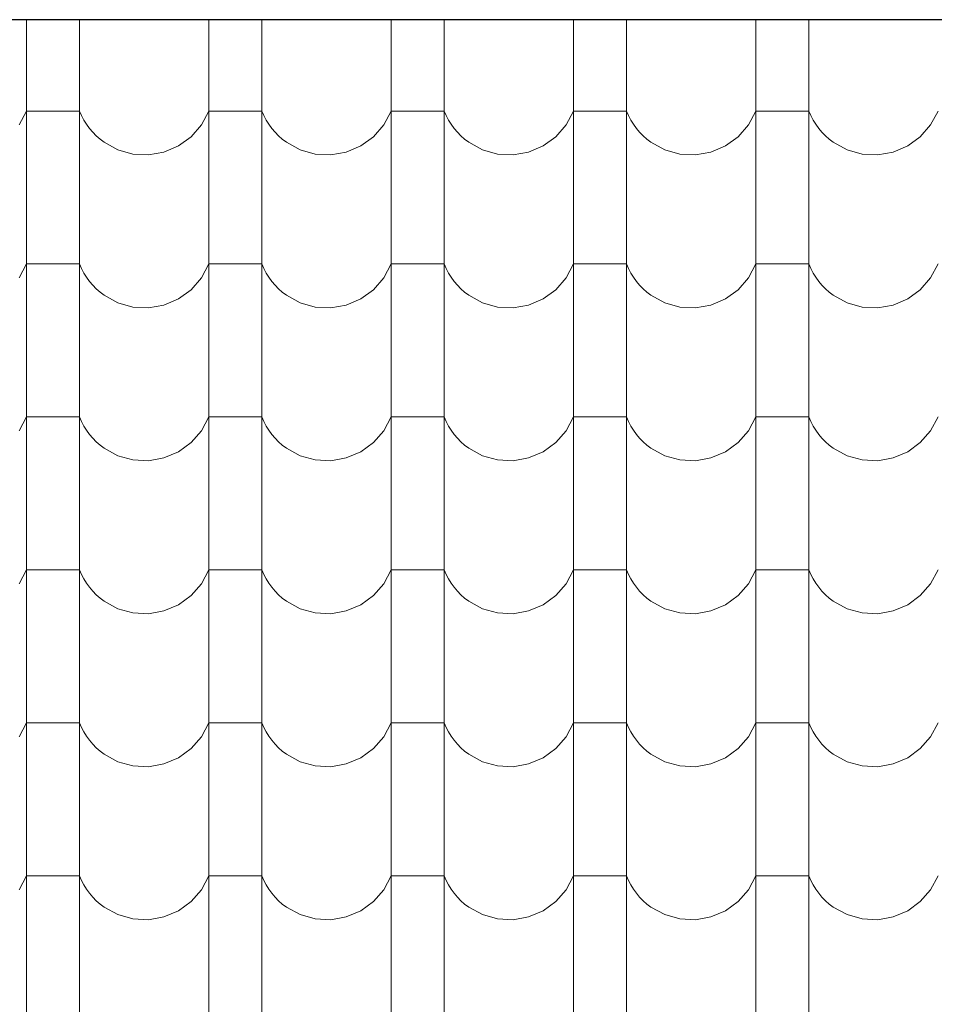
# Model space of a CAD drawing. Header units: millimetres. Extents: x -29624 to 9939, y -6894 to 6495.
# Tile 232 of 243: x 3737 to 3902, y -3360 to -3181. Entities that reach past the tile are written whole.
import ezdxf

# ---------------------------------------------------------------- set-up
doc = ezdxf.new("R2010")
doc.units = ezdxf.units.MM
doc.header["$MEASUREMENT"] = 0
doc.layers.add('810-G Ogólne', color=7, linetype='Continuous')
doc.layers.add('990-D Import IFC', color=7, linetype='Continuous')

# ---------------------------------------------------------------- blocks, each defined once
blk = doc.blocks.new('*X1822', base_point=(515069.4, 47309.9))
at = {"layer": '990-D Import IFC', "color": 251, "linetype": 'Continuous', "lineweight": 13, "true_color": 0x6a6a6a}
for p, q in [((547361.4, -15788.8), (547361.4, -15846.1)), ((547457.5, -15788.8), (547457.5, -15846.1)), ((547691.4, -15788.8), (547691.4, -15846.1)), ((547787.5, -15788.8), (547787.5, -15846.1)), ((548021.4, -15788.8), (548021.4, -15846.1)), ((548117.5, -15788.8), (548117.5, -15846.1)), ((548351.4, -15788.8), (548351.4, -15846.1)), ((548447.5, -15788.8), (548447.5, -15846.1)), ((548681.4, -15788.8), (548681.4, -15846.1)), ((548777.5, -15788.8), (548777.5, -15846.1)), ((547361.4, -15846.1), (547361.4, -16123.1)), ((547457.5, -15846.1), (547457.5, -16123.1)), ((547691.4, -15846.1), (547691.4, -16123.1)), ((547787.5, -15846.1), (547787.5, -16123.1)), ((548021.4, -15846.1), (548021.4, -16123.1)), ((548117.5, -15846.1), (548117.5, -16123.1)), ((548351.4, -15846.1), (548351.4, -16123.1)), ((548447.5, -15846.1), (548447.5, -16123.1)), ((548681.4, -15846.1), (548681.4, -16123.1)), ((548777.5, -15846.1), (548777.5, -16123.1)), ((547348.1, -15979.2), (547361.4, -15954.2)), ((547409.4, -15954.2), (547361.4, -15954.2)), ((547457.5, -15954.2), (547409.4, -15954.2)), ((547457.5, -15954.2), (547461.1, -15962.5)), ((547678.1, -15979.2), (547691.4, -15954.2)), ((547739.4, -15954.2), (547691.4, -15954.2)), ((547787.5, -15954.2), (547739.4, -15954.2)), ((547787.5, -15954.2), (547791.1, -15962.5)), ((548008.1, -15979.2), (548021.4, -15954.2)), ((548069.4, -15954.2), (548021.4, -15954.2)), ((548117.5, -15954.2), (548069.4, -15954.2)), ((548117.5, -15954.2), (548121.1, -15962.5)), ((548338.1, -15979.2), (548351.4, -15954.2)), ((548399.4, -15954.2), (548351.4, -15954.2)), ((548447.5, -15954.2), (548399.4, -15954.2)), ((548447.5, -15954.2), (548451.1, -15962.5)), ((548668.1, -15979.2), (548681.4, -15954.2)), ((548729.4, -15954.2), (548681.4, -15954.2)), ((548777.5, -15954.2), (548729.4, -15954.2)), ((548777.5, -15954.2), (548781.1, -15962.5)), ((548998.1, -15979.2), (549011.4, -15954.2)), ((547461.1, -15962.5), (547465.4, -15970.6)), ((547465.4, -15970.6), (547470.2, -15978.3)), ((547791.1, -15962.5), (547795.4, -15970.6)), ((547795.4, -15970.6), (547800.2, -15978.3)), ((548121.1, -15962.5), (548125.4, -15970.6)), ((548125.4, -15970.6), (548130.2, -15978.3)), ((548451.1, -15962.5), (548455.4, -15970.6)), ((548455.4, -15970.6), (548460.2, -15978.3)), ((548781.1, -15962.5), (548785.4, -15970.6)), ((548785.4, -15970.6), (548790.2, -15978.3)), ((547470.2, -15978.3), (547475.5, -15985.7)), ((547475.5, -15985.7), (547481.4, -15992.6)), ((547481.4, -15992.6), (547487.8, -15999.1)), ((547659.4, -16000.7), (547678.1, -15979.2)), ((547800.2, -15978.3), (547805.5, -15985.7)), ((547805.5, -15985.7), (547811.4, -15992.6)), ((547811.4, -15992.6), (547817.8, -15999.1)), ((547989.4, -16000.7), (548008.1, -15979.2)), ((548130.2, -15978.3), (548135.5, -15985.7)), ((548135.5, -15985.7), (548141.4, -15992.6)), ((548141.4, -15992.6), (548147.8, -15999.1)), ((548319.4, -16000.7), (548338.1, -15979.2)), ((548460.2, -15978.3), (548465.5, -15985.7)), ((548465.5, -15985.7), (548471.4, -15992.6)), ((548471.4, -15992.6), (548477.8, -15999.1)), ((548649.4, -16000.7), (548668.1, -15979.2)), ((548790.2, -15978.3), (548795.5, -15985.7)), ((548795.5, -15985.7), (548801.4, -15992.6)), ((548801.4, -15992.6), (548807.8, -15999.1)), ((548979.4, -16000.7), (548998.1, -15979.2)), ((547487.8, -15999.1), (547494.6, -16005.2)), ((547494.6, -16005.2), (547501.9, -16010.7)), ((547501.9, -16010.7), (547526.7, -16024.4)), ((547636.5, -16017.4), (547659.4, -16000.7)), ((547817.8, -15999.1), (547824.6, -16005.2)), ((547824.6, -16005.2), (547831.9, -16010.7)), ((547831.9, -16010.7), (547856.7, -16024.4)), ((547966.5, -16017.4), (547989.4, -16000.7)), ((548147.8, -15999.1), (548154.6, -16005.2)), ((548154.6, -16005.2), (548161.9, -16010.7)), ((548161.9, -16010.7), (548186.7, -16024.4)), ((548296.5, -16017.4), (548319.4, -16000.7)), ((548477.8, -15999.1), (548484.6, -16005.2)), ((548484.6, -16005.2), (548491.9, -16010.7)), ((548491.9, -16010.7), (548516.7, -16024.4)), ((548626.5, -16017.4), (548649.4, -16000.7)), ((548807.8, -15999.1), (548814.6, -16005.2)), ((548814.6, -16005.2), (548821.9, -16010.7)), ((548821.9, -16010.7), (548846.7, -16024.4)), ((548956.5, -16017.4), (548979.4, -16000.7)), ((547526.7, -16024.4), (547554.1, -16032.1)), ((547582.4, -16033.5), (547610.4, -16028.5)), ((547610.4, -16028.5), (547636.5, -16017.4)), ((547856.7, -16024.4), (547884.1, -16032.1)), ((547912.4, -16033.5), (547940.4, -16028.5)), ((547940.4, -16028.5), (547966.5, -16017.4)), ((548186.7, -16024.4), (548214.1, -16032.1)), ((548242.4, -16033.5), (548270.4, -16028.5)), ((548270.4, -16028.5), (548296.5, -16017.4)), ((548516.7, -16024.4), (548544.1, -16032.1)), ((548572.4, -16033.5), (548600.4, -16028.5)), ((548600.4, -16028.5), (548626.5, -16017.4)), ((548846.7, -16024.4), (548874.1, -16032.1)), ((548902.4, -16033.5), (548930.4, -16028.5)), ((548930.4, -16028.5), (548956.5, -16017.4)), ((547554.1, -16032.1), (547582.4, -16033.5)), ((547884.1, -16032.1), (547912.4, -16033.5)), ((548214.1, -16032.1), (548242.4, -16033.5)), ((548544.1, -16032.1), (548572.4, -16033.5)), ((548874.1, -16032.1), (548902.4, -16033.5)), ((547361.4, -16123.1), (547361.4, -16400.1)), ((547457.5, -16123.1), (547457.5, -16400.1)), ((547691.4, -16123.1), (547691.4, -16400.1)), ((547787.5, -16123.1), (547787.5, -16400.1)), ((548021.4, -16123.1), (548021.4, -16400.1)), ((548117.5, -16123.1), (548117.5, -16400.1)), ((548351.4, -16123.1), (548351.4, -16400.1)), ((548447.5, -16123.1), (548447.5, -16400.1)), ((548681.4, -16123.1), (548681.4, -16400.1)), ((548777.5, -16123.1), (548777.5, -16400.1)), ((547348.1, -16256.2), (547361.4, -16231.2)), ((547409.4, -16231.2), (547361.4, -16231.2)), ((547457.5, -16231.2), (547409.4, -16231.2)), ((547457.5, -16231.2), (547461.1, -16239.5)), ((547461.1, -16239.5), (547465.4, -16247.6)), ((547678.1, -16256.2), (547691.4, -16231.2)), ((547739.4, -16231.2), (547691.4, -16231.2)), ((547787.5, -16231.2), (547739.4, -16231.2)), ((547787.5, -16231.2), (547791.1, -16239.5)), ((547791.1, -16239.5), (547795.4, -16247.6)), ((548008.1, -16256.2), (548021.4, -16231.2)), ((548069.4, -16231.2), (548021.4, -16231.2)), ((548117.5, -16231.2), (548069.4, -16231.2)), ((548117.5, -16231.2), (548121.1, -16239.5)), ((548121.1, -16239.5), (548125.4, -16247.6)), ((548338.1, -16256.2), (548351.4, -16231.2)), ((548399.4, -16231.2), (548351.4, -16231.2)), ((548447.5, -16231.2), (548399.4, -16231.2)), ((548447.5, -16231.2), (548451.1, -16239.5)), ((548451.1, -16239.5), (548455.4, -16247.6)), ((548668.1, -16256.2), (548681.4, -16231.2)), ((548729.4, -16231.2), (548681.4, -16231.2)), ((548777.5, -16231.2), (548729.4, -16231.2)), ((548777.5, -16231.2), (548781.1, -16239.5)), ((548781.1, -16239.5), (548785.4, -16247.6)), ((548998.1, -16256.2), (549011.4, -16231.2)), ((547465.4, -16247.6), (547470.2, -16255.3)), ((547470.2, -16255.3), (547475.5, -16262.7)), ((547659.4, -16277.7), (547678.1, -16256.2)), ((547795.4, -16247.6), (547800.2, -16255.3)), ((547800.2, -16255.3), (547805.5, -16262.7)), ((547989.4, -16277.7), (548008.1, -16256.2)), ((548125.4, -16247.6), (548130.2, -16255.3)), ((548130.2, -16255.3), (548135.5, -16262.7)), ((548319.4, -16277.7), (548338.1, -16256.2)), ((548455.4, -16247.6), (548460.2, -16255.3)), ((548460.2, -16255.3), (548465.5, -16262.7)), ((548649.4, -16277.7), (548668.1, -16256.2)), ((548785.4, -16247.6), (548790.2, -16255.3)), ((548790.2, -16255.3), (548795.5, -16262.7)), ((548979.4, -16277.7), (548998.1, -16256.2)), ((547475.5, -16262.7), (547481.4, -16269.6)), ((547481.4, -16269.6), (547487.8, -16276.1)), ((547487.8, -16276.1), (547494.6, -16282.2)), ((547636.5, -16294.4), (547659.4, -16277.7)), ((547805.5, -16262.7), (547811.4, -16269.6)), ((547811.4, -16269.6), (547817.8, -16276.1)), ((547817.8, -16276.1), (547824.6, -16282.2)), ((547966.5, -16294.4), (547989.4, -16277.7)), ((548135.5, -16262.7), (548141.4, -16269.6)), ((548141.4, -16269.6), (548147.8, -16276.1)), ((548147.8, -16276.1), (548154.6, -16282.2)), ((548296.5, -16294.4), (548319.4, -16277.7)), ((548465.5, -16262.7), (548471.4, -16269.6)), ((548471.4, -16269.6), (548477.8, -16276.1)), ((548477.8, -16276.1), (548484.6, -16282.2)), ((548626.5, -16294.4), (548649.4, -16277.7)), ((548795.5, -16262.7), (548801.4, -16269.6)), ((548801.4, -16269.6), (548807.8, -16276.1)), ((548807.8, -16276.1), (548814.6, -16282.2)), ((548956.5, -16294.4), (548979.4, -16277.7)), ((547494.6, -16282.2), (547501.9, -16287.7)), ((547501.9, -16287.7), (547526.7, -16301.4)), ((547610.4, -16305.5), (547636.5, -16294.4)), ((547824.6, -16282.2), (547831.9, -16287.7)), ((547831.9, -16287.7), (547856.7, -16301.4)), ((547940.4, -16305.5), (547966.5, -16294.4)), ((548154.6, -16282.2), (548161.9, -16287.7)), ((548161.9, -16287.7), (548186.7, -16301.4)), ((548270.4, -16305.5), (548296.5, -16294.4)), ((548484.6, -16282.2), (548491.9, -16287.7)), ((548491.9, -16287.7), (548516.7, -16301.4)), ((548600.4, -16305.5), (548626.5, -16294.4)), ((548814.6, -16282.2), (548821.9, -16287.7)), ((548821.9, -16287.7), (548846.7, -16301.4)), ((548930.4, -16305.5), (548956.5, -16294.4)), ((547526.7, -16301.4), (547554.1, -16309.1)), ((547554.1, -16309.1), (547582.4, -16310.5)), ((547582.4, -16310.5), (547610.4, -16305.5)), ((547856.7, -16301.4), (547884.1, -16309.1)), ((547884.1, -16309.1), (547912.4, -16310.5)), ((547912.4, -16310.5), (547940.4, -16305.5)), ((548186.7, -16301.4), (548214.1, -16309.1)), ((548214.1, -16309.1), (548242.4, -16310.5)), ((548242.4, -16310.5), (548270.4, -16305.5)), ((548516.7, -16301.4), (548544.1, -16309.1)), ((548544.1, -16309.1), (548572.4, -16310.5)), ((548572.4, -16310.5), (548600.4, -16305.5)), ((548846.7, -16301.4), (548874.1, -16309.1)), ((548874.1, -16309.1), (548902.4, -16310.5)), ((548902.4, -16310.5), (548930.4, -16305.5)), ((547361.4, -16400.1), (547361.4, -16677.1)), ((547457.5, -16400.1), (547457.5, -16677.1)), ((547691.4, -16400.1), (547691.4, -16677.1)), ((547787.5, -16400.1), (547787.5, -16677.1)), ((548021.4, -16400.1), (548021.4, -16677.1)), ((548117.5, -16400.1), (548117.5, -16677.1)), ((548351.4, -16400.1), (548351.4, -16677.1)), ((548447.5, -16400.1), (548447.5, -16677.1)), ((548681.4, -16400.1), (548681.4, -16677.1)), ((548777.5, -16400.1), (548777.5, -16677.1)), ((547348.1, -16533.2), (547361.4, -16508.2)), ((547409.4, -16508.2), (547361.4, -16508.2)), ((547457.5, -16508.2), (547409.4, -16508.2)), ((547457.5, -16508.2), (547461.1, -16516.5)), ((547678.1, -16533.2), (547691.4, -16508.2)), ((547739.4, -16508.2), (547691.4, -16508.2)), ((547787.5, -16508.2), (547739.4, -16508.2)), ((547787.5, -16508.2), (547791.1, -16516.5)), ((548008.1, -16533.2), (548021.4, -16508.2)), ((548069.4, -16508.2), (548021.4, -16508.2)), ((548117.5, -16508.2), (548069.4, -16508.2)), ((548117.5, -16508.2), (548121.1, -16516.5)), ((548338.1, -16533.2), (548351.4, -16508.2)), ((548399.4, -16508.2), (548351.4, -16508.2)), ((548447.5, -16508.2), (548399.4, -16508.2)), ((548447.5, -16508.2), (548451.1, -16516.5)), ((548668.1, -16533.2), (548681.4, -16508.2)), ((548729.4, -16508.2), (548681.4, -16508.2)), ((548777.5, -16508.2), (548729.4, -16508.2)), ((548777.5, -16508.2), (548781.1, -16516.5)), ((548998.1, -16533.2), (549011.4, -16508.2)), ((547461.1, -16516.5), (547465.4, -16524.6)), ((547465.4, -16524.6), (547470.2, -16532.3)), ((547791.1, -16516.5), (547795.4, -16524.6)), ((547795.4, -16524.6), (547800.2, -16532.3)), ((548121.1, -16516.5), (548125.4, -16524.6)), ((548125.4, -16524.6), (548130.2, -16532.3)), ((548451.1, -16516.5), (548455.4, -16524.6)), ((548455.4, -16524.6), (548460.2, -16532.3)), ((548781.1, -16516.5), (548785.4, -16524.6)), ((548785.4, -16524.6), (548790.2, -16532.3)), ((547470.2, -16532.3), (547475.5, -16539.7)), ((547475.5, -16539.7), (547481.4, -16546.6)), ((547659.4, -16554.7), (547678.1, -16533.2)), ((547800.2, -16532.3), (547805.5, -16539.7)), ((547805.5, -16539.7), (547811.4, -16546.6)), ((547989.4, -16554.7), (548008.1, -16533.2)), ((548130.2, -16532.3), (548135.5, -16539.7)), ((548135.5, -16539.7), (548141.4, -16546.6)), ((548319.4, -16554.7), (548338.1, -16533.2)), ((548460.2, -16532.3), (548465.5, -16539.7)), ((548465.5, -16539.7), (548471.4, -16546.6)), ((548649.4, -16554.7), (548668.1, -16533.2)), ((548790.2, -16532.3), (548795.5, -16539.7)), ((548795.5, -16539.7), (548801.4, -16546.6)), ((548979.4, -16554.7), (548998.1, -16533.2)), ((547481.4, -16546.6), (547487.8, -16553.1)), ((547487.8, -16553.1), (547494.6, -16559.2)), ((547494.6, -16559.2), (547501.9, -16564.7)), ((547636.5, -16571.4), (547659.4, -16554.7)), ((547811.4, -16546.6), (547817.8, -16553.1)), ((547817.8, -16553.1), (547824.6, -16559.2)), ((547824.6, -16559.2), (547831.9, -16564.7)), ((547966.5, -16571.4), (547989.4, -16554.7)), ((548141.4, -16546.6), (548147.8, -16553.1)), ((548147.8, -16553.1), (548154.6, -16559.2)), ((548154.6, -16559.2), (548161.9, -16564.7)), ((548296.5, -16571.4), (548319.4, -16554.7)), ((548471.4, -16546.6), (548477.8, -16553.1)), ((548477.8, -16553.1), (548484.6, -16559.2)), ((548484.6, -16559.2), (548491.9, -16564.7)), ((548626.5, -16571.4), (548649.4, -16554.7)), ((548801.4, -16546.6), (548807.8, -16553.1)), ((548807.8, -16553.1), (548814.6, -16559.2)), ((548814.6, -16559.2), (548821.9, -16564.7)), ((548956.5, -16571.4), (548979.4, -16554.7)), ((547501.9, -16564.7), (547526.7, -16578.4)), ((547526.7, -16578.4), (547554.1, -16586.1)), ((547610.4, -16582.5), (547636.5, -16571.4)), ((547831.9, -16564.7), (547856.7, -16578.4)), ((547856.7, -16578.4), (547884.1, -16586.1)), ((547940.4, -16582.5), (547966.5, -16571.4)), ((548161.9, -16564.7), (548186.7, -16578.4)), ((548186.7, -16578.4), (548214.1, -16586.1)), ((548270.4, -16582.5), (548296.5, -16571.4)), ((548491.9, -16564.7), (548516.7, -16578.4)), ((548516.7, -16578.4), (548544.1, -16586.1)), ((548600.4, -16582.5), (548626.5, -16571.4)), ((548821.9, -16564.7), (548846.7, -16578.4)), ((548846.7, -16578.4), (548874.1, -16586.1)), ((548930.4, -16582.5), (548956.5, -16571.4)), ((547554.1, -16586.1), (547582.4, -16587.5)), ((547582.4, -16587.5), (547610.4, -16582.5)), ((547884.1, -16586.1), (547912.4, -16587.5)), ((547912.4, -16587.5), (547940.4, -16582.5)), ((548214.1, -16586.1), (548242.4, -16587.5)), ((548242.4, -16587.5), (548270.4, -16582.5)), ((548544.1, -16586.1), (548572.4, -16587.5)), ((548572.4, -16587.5), (548600.4, -16582.5)), ((548874.1, -16586.1), (548902.4, -16587.5)), ((548902.4, -16587.5), (548930.4, -16582.5)), ((547361.4, -16677.1), (547361.4, -16954.1)), ((547457.5, -16677.1), (547457.5, -16954.1)), ((547691.4, -16677.1), (547691.4, -16954.1)), ((547787.5, -16677.1), (547787.5, -16954.1)), ((548021.4, -16677.1), (548021.4, -16954.1)), ((548117.5, -16677.1), (548117.5, -16954.1)), ((548351.4, -16677.1), (548351.4, -16954.1)), ((548447.5, -16677.1), (548447.5, -16954.1)), ((548681.4, -16677.1), (548681.4, -16954.1)), ((548777.5, -16677.1), (548777.5, -16954.1)), ((547348.1, -16810.2), (547361.4, -16785.2)), ((547409.4, -16785.2), (547361.4, -16785.2)), ((547457.5, -16785.2), (547409.4, -16785.2)), ((547457.5, -16785.2), (547461.1, -16793.5)), ((547461.1, -16793.5), (547465.4, -16801.6)), ((547678.1, -16810.2), (547691.4, -16785.2)), ((547739.4, -16785.2), (547691.4, -16785.2)), ((547787.5, -16785.2), (547739.4, -16785.2)), ((547787.5, -16785.2), (547791.1, -16793.5)), ((547791.1, -16793.5), (547795.4, -16801.6)), ((548008.1, -16810.2), (548021.4, -16785.2)), ((548069.4, -16785.2), (548021.4, -16785.2)), ((548117.5, -16785.2), (548069.4, -16785.2)), ((548117.5, -16785.2), (548121.1, -16793.5)), ((548121.1, -16793.5), (548125.4, -16801.6)), ((548338.1, -16810.2), (548351.4, -16785.2)), ((548399.4, -16785.2), (548351.4, -16785.2)), ((548447.5, -16785.2), (548399.4, -16785.2)), ((548447.5, -16785.2), (548451.1, -16793.5)), ((548451.1, -16793.5), (548455.4, -16801.6)), ((548668.1, -16810.2), (548681.4, -16785.2)), ((548729.4, -16785.2), (548681.4, -16785.2)), ((548777.5, -16785.2), (548729.4, -16785.2)), ((548777.5, -16785.2), (548781.1, -16793.5)), ((548781.1, -16793.5), (548785.4, -16801.6)), ((548998.1, -16810.2), (549011.4, -16785.2)), ((547465.4, -16801.6), (547470.2, -16809.3)), ((547470.2, -16809.3), (547475.5, -16816.7)), ((547659.4, -16831.7), (547678.1, -16810.2)), ((547795.4, -16801.6), (547800.2, -16809.3)), ((547800.2, -16809.3), (547805.5, -16816.7)), ((547989.4, -16831.7), (548008.1, -16810.2)), ((548125.4, -16801.6), (548130.2, -16809.3)), ((548130.2, -16809.3), (548135.5, -16816.7)), ((548319.4, -16831.7), (548338.1, -16810.2)), ((548455.4, -16801.6), (548460.2, -16809.3)), ((548460.2, -16809.3), (548465.5, -16816.7)), ((548649.4, -16831.7), (548668.1, -16810.2)), ((548785.4, -16801.6), (548790.2, -16809.3)), ((548790.2, -16809.3), (548795.5, -16816.7)), ((548979.4, -16831.7), (548998.1, -16810.2)), ((547475.5, -16816.7), (547481.4, -16823.6)), ((547481.4, -16823.6), (547487.8, -16830.1)), ((547487.8, -16830.1), (547494.6, -16836.2)), ((547805.5, -16816.7), (547811.4, -16823.6)), ((547811.4, -16823.6), (547817.8, -16830.1)), ((547817.8, -16830.1), (547824.6, -16836.2)), ((548135.5, -16816.7), (548141.4, -16823.6)), ((548141.4, -16823.6), (548147.8, -16830.1)), ((548147.8, -16830.1), (548154.6, -16836.2)), ((548465.5, -16816.7), (548471.4, -16823.6)), ((548471.4, -16823.6), (548477.8, -16830.1)), ((548477.8, -16830.1), (548484.6, -16836.2)), ((548795.5, -16816.7), (548801.4, -16823.6)), ((548801.4, -16823.6), (548807.8, -16830.1)), ((548807.8, -16830.1), (548814.6, -16836.2)), ((547494.6, -16836.2), (547501.9, -16841.7)), ((547501.9, -16841.7), (547526.7, -16855.4)), ((547610.4, -16859.5), (547636.5, -16848.4)), ((547636.5, -16848.4), (547659.4, -16831.7)), ((547824.6, -16836.2), (547831.9, -16841.7)), ((547831.9, -16841.7), (547856.7, -16855.4)), ((547940.4, -16859.5), (547966.5, -16848.4)), ((547966.5, -16848.4), (547989.4, -16831.7)), ((548154.6, -16836.2), (548161.9, -16841.7)), ((548161.9, -16841.7), (548186.7, -16855.4)), ((548270.4, -16859.5), (548296.5, -16848.4)), ((548296.5, -16848.4), (548319.4, -16831.7)), ((548484.6, -16836.2), (548491.9, -16841.7)), ((548491.9, -16841.7), (548516.7, -16855.4)), ((548600.4, -16859.5), (548626.5, -16848.4)), ((548626.5, -16848.4), (548649.4, -16831.7)), ((548814.6, -16836.2), (548821.9, -16841.7)), ((548821.9, -16841.7), (548846.7, -16855.4)), ((548930.4, -16859.5), (548956.5, -16848.4)), ((548956.5, -16848.4), (548979.4, -16831.7)), ((547526.7, -16855.4), (547554.1, -16863.1)), ((547554.1, -16863.1), (547582.4, -16864.5)), ((547582.4, -16864.5), (547610.4, -16859.5)), ((547856.7, -16855.4), (547884.1, -16863.1)), ((547884.1, -16863.1), (547912.4, -16864.5)), ((547912.4, -16864.5), (547940.4, -16859.5)), ((548186.7, -16855.4), (548214.1, -16863.1)), ((548214.1, -16863.1), (548242.4, -16864.5)), ((548242.4, -16864.5), (548270.4, -16859.5)), ((548516.7, -16855.4), (548544.1, -16863.1)), ((548544.1, -16863.1), (548572.4, -16864.5)), ((548572.4, -16864.5), (548600.4, -16859.5)), ((548846.7, -16855.4), (548874.1, -16863.1)), ((548874.1, -16863.1), (548902.4, -16864.5)), ((548902.4, -16864.5), (548930.4, -16859.5)), ((547361.4, -16954.1), (547361.4, -17231.1)), ((547457.5, -16954.1), (547457.5, -17231.1)), ((547691.4, -16954.1), (547691.4, -17231.1)), ((547787.5, -16954.1), (547787.5, -17231.1)), ((548021.4, -16954.1), (548021.4, -17231.1)), ((548117.5, -16954.1), (548117.5, -17231.1)), ((548351.4, -16954.1), (548351.4, -17231.1)), ((548447.5, -16954.1), (548447.5, -17231.1)), ((548681.4, -16954.1), (548681.4, -17231.1)), ((548777.5, -16954.1), (548777.5, -17231.1)), ((547348.1, -17087.2), (547361.4, -17062.2)), ((547409.4, -17062.2), (547361.4, -17062.2)), ((547457.5, -17062.2), (547409.4, -17062.2)), ((547457.5, -17062.2), (547461.1, -17070.5)), ((547678.1, -17087.2), (547691.4, -17062.2)), ((547739.4, -17062.2), (547691.4, -17062.2)), ((547787.5, -17062.2), (547739.4, -17062.2)), ((547787.5, -17062.2), (547791.1, -17070.5)), ((548008.1, -17087.2), (548021.4, -17062.2)), ((548069.4, -17062.2), (548021.4, -17062.2)), ((548117.5, -17062.2), (548069.4, -17062.2)), ((548117.5, -17062.2), (548121.1, -17070.5)), ((548338.1, -17087.2), (548351.4, -17062.2)), ((548399.4, -17062.2), (548351.4, -17062.2)), ((548447.5, -17062.2), (548399.4, -17062.2)), ((548447.5, -17062.2), (548451.1, -17070.5)), ((548668.1, -17087.2), (548681.4, -17062.2)), ((548729.4, -17062.2), (548681.4, -17062.2)), ((548777.5, -17062.2), (548729.4, -17062.2)), ((548777.5, -17062.2), (548781.1, -17070.5)), ((548998.1, -17087.2), (549011.4, -17062.2)), ((547461.1, -17070.5), (547465.4, -17078.6)), ((547465.4, -17078.6), (547470.2, -17086.3)), ((547791.1, -17070.5), (547795.4, -17078.6)), ((547795.4, -17078.6), (547800.2, -17086.3)), ((548121.1, -17070.5), (548125.4, -17078.6)), ((548125.4, -17078.6), (548130.2, -17086.3)), ((548451.1, -17070.5), (548455.4, -17078.6)), ((548455.4, -17078.6), (548460.2, -17086.3)), ((548781.1, -17070.5), (548785.4, -17078.6)), ((548785.4, -17078.6), (548790.2, -17086.3)), ((547470.2, -17086.3), (547475.5, -17093.7)), ((547475.5, -17093.7), (547481.4, -17100.6)), ((547659.4, -17108.7), (547678.1, -17087.2)), ((547800.2, -17086.3), (547805.5, -17093.7)), ((547805.5, -17093.7), (547811.4, -17100.6)), ((547989.4, -17108.7), (548008.1, -17087.2)), ((548130.2, -17086.3), (548135.5, -17093.7)), ((548135.5, -17093.7), (548141.4, -17100.6)), ((548319.4, -17108.7), (548338.1, -17087.2)), ((548460.2, -17086.3), (548465.5, -17093.7)), ((548465.5, -17093.7), (548471.4, -17100.6)), ((548649.4, -17108.7), (548668.1, -17087.2)), ((548790.2, -17086.3), (548795.5, -17093.7)), ((548795.5, -17093.7), (548801.4, -17100.6)), ((548979.4, -17108.7), (548998.1, -17087.2)), ((547481.4, -17100.6), (547487.8, -17107.1)), ((547487.8, -17107.1), (547494.6, -17113.2)), ((547494.6, -17113.2), (547501.9, -17118.7)), ((547636.5, -17125.4), (547659.4, -17108.7)), ((547811.4, -17100.6), (547817.8, -17107.1)), ((547817.8, -17107.1), (547824.6, -17113.2)), ((547824.6, -17113.2), (547831.9, -17118.7)), ((547966.5, -17125.4), (547989.4, -17108.7)), ((548141.4, -17100.6), (548147.8, -17107.1)), ((548147.8, -17107.1), (548154.6, -17113.2)), ((548154.6, -17113.2), (548161.9, -17118.7)), ((548296.5, -17125.4), (548319.4, -17108.7)), ((548471.4, -17100.6), (548477.8, -17107.1)), ((548477.8, -17107.1), (548484.6, -17113.2)), ((548484.6, -17113.2), (548491.9, -17118.7)), ((548626.5, -17125.4), (548649.4, -17108.7)), ((548801.4, -17100.6), (548807.8, -17107.1)), ((548807.8, -17107.1), (548814.6, -17113.2)), ((548814.6, -17113.2), (548821.9, -17118.7)), ((548956.5, -17125.4), (548979.4, -17108.7)), ((547501.9, -17118.7), (547526.7, -17132.4)), ((547526.7, -17132.4), (547554.1, -17140.1)), ((547610.4, -17136.5), (547636.5, -17125.4)), ((547831.9, -17118.7), (547856.7, -17132.4)), ((547856.7, -17132.4), (547884.1, -17140.1)), ((547940.4, -17136.5), (547966.5, -17125.4)), ((548161.9, -17118.7), (548186.7, -17132.4)), ((548186.7, -17132.4), (548214.1, -17140.1)), ((548270.4, -17136.5), (548296.5, -17125.4)), ((548491.9, -17118.7), (548516.7, -17132.4)), ((548516.7, -17132.4), (548544.1, -17140.1)), ((548600.4, -17136.5), (548626.5, -17125.4)), ((548821.9, -17118.7), (548846.7, -17132.4)), ((548846.7, -17132.4), (548874.1, -17140.1)), ((548930.4, -17136.5), (548956.5, -17125.4)), ((547554.1, -17140.1), (547582.4, -17141.5)), ((547582.4, -17141.5), (547610.4, -17136.5)), ((547884.1, -17140.1), (547912.4, -17141.5)), ((547912.4, -17141.5), (547940.4, -17136.5)), ((548214.1, -17140.1), (548242.4, -17141.5)), ((548242.4, -17141.5), (548270.4, -17136.5)), ((548544.1, -17140.1), (548572.4, -17141.5)), ((548572.4, -17141.5), (548600.4, -17136.5)), ((548874.1, -17140.1), (548902.4, -17141.5)), ((548902.4, -17141.5), (548930.4, -17136.5)), ((547361.4, -17231.1), (547361.4, -17508.1)), ((547457.5, -17231.1), (547457.5, -17508.1)), ((547691.4, -17231.1), (547691.4, -17508.1)), ((547787.5, -17231.1), (547787.5, -17508.1)), ((548021.4, -17231.1), (548021.4, -17508.1)), ((548117.5, -17231.1), (548117.5, -17508.1)), ((548351.4, -17231.1), (548351.4, -17508.1)), ((548447.5, -17231.1), (548447.5, -17508.1)), ((548681.4, -17231.1), (548681.4, -17508.1)), ((548777.5, -17231.1), (548777.5, -17508.1)), ((547348.1, -17364.2), (547361.4, -17339.2)), ((547409.4, -17339.2), (547361.4, -17339.2)), ((547457.5, -17339.2), (547409.4, -17339.2)), ((547457.5, -17339.2), (547461.1, -17347.5)), ((547461.1, -17347.5), (547465.4, -17355.6)), ((547678.1, -17364.2), (547691.4, -17339.2)), ((547739.4, -17339.2), (547691.4, -17339.2)), ((547787.5, -17339.2), (547739.4, -17339.2)), ((547787.5, -17339.2), (547791.1, -17347.5)), ((547791.1, -17347.5), (547795.4, -17355.6)), ((548008.1, -17364.2), (548021.4, -17339.2)), ((548069.4, -17339.2), (548021.4, -17339.2)), ((548117.5, -17339.2), (548069.4, -17339.2)), ((548117.5, -17339.2), (548121.1, -17347.5)), ((548121.1, -17347.5), (548125.4, -17355.6)), ((548338.1, -17364.2), (548351.4, -17339.2)), ((548399.4, -17339.2), (548351.4, -17339.2)), ((548447.5, -17339.2), (548399.4, -17339.2)), ((548447.5, -17339.2), (548451.1, -17347.5)), ((548451.1, -17347.5), (548455.4, -17355.6)), ((548668.1, -17364.2), (548681.4, -17339.2)), ((548729.4, -17339.2), (548681.4, -17339.2)), ((548777.5, -17339.2), (548729.4, -17339.2)), ((548777.5, -17339.2), (548781.1, -17347.5)), ((548781.1, -17347.5), (548785.4, -17355.6)), ((548998.1, -17364.2), (549011.4, -17339.2)), ((547465.4, -17355.6), (547470.2, -17363.3)), ((547470.2, -17363.3), (547475.5, -17370.7)), ((547659.4, -17385.7), (547678.1, -17364.2)), ((547795.4, -17355.6), (547800.2, -17363.3)), ((547800.2, -17363.3), (547805.5, -17370.7)), ((547989.4, -17385.7), (548008.1, -17364.2)), ((548125.4, -17355.6), (548130.2, -17363.3)), ((548130.2, -17363.3), (548135.5, -17370.7)), ((548319.4, -17385.7), (548338.1, -17364.2)), ((548455.4, -17355.6), (548460.2, -17363.3)), ((548460.2, -17363.3), (548465.5, -17370.7)), ((548649.4, -17385.7), (548668.1, -17364.2)), ((548785.4, -17355.6), (548790.2, -17363.3)), ((548790.2, -17363.3), (548795.5, -17370.7)), ((548979.4, -17385.7), (548998.1, -17364.2)), ((547475.5, -17370.7), (547481.4, -17377.6)), ((547481.4, -17377.6), (547487.8, -17384.1)), ((547805.5, -17370.7), (547811.4, -17377.6)), ((547811.4, -17377.6), (547817.8, -17384.1)), ((548135.5, -17370.7), (548141.4, -17377.6)), ((548141.4, -17377.6), (548147.8, -17384.1)), ((548465.5, -17370.7), (548471.4, -17377.6)), ((548471.4, -17377.6), (548477.8, -17384.1)), ((548795.5, -17370.7), (548801.4, -17377.6)), ((548801.4, -17377.6), (548807.8, -17384.1)), ((547487.8, -17384.1), (547494.6, -17390.2)), ((547494.6, -17390.2), (547501.9, -17395.7)), ((547501.9, -17395.7), (547526.7, -17409.4)), ((547636.5, -17402.4), (547659.4, -17385.7)), ((547817.8, -17384.1), (547824.6, -17390.2)), ((547824.6, -17390.2), (547831.9, -17395.7)), ((547831.9, -17395.7), (547856.7, -17409.4)), ((547966.5, -17402.4), (547989.4, -17385.7)), ((548147.8, -17384.1), (548154.6, -17390.2)), ((548154.6, -17390.2), (548161.9, -17395.7)), ((548161.9, -17395.7), (548186.7, -17409.4)), ((548296.5, -17402.4), (548319.4, -17385.7)), ((548477.8, -17384.1), (548484.6, -17390.2)), ((548484.6, -17390.2), (548491.9, -17395.7)), ((548491.9, -17395.7), (548516.7, -17409.4)), ((548626.5, -17402.4), (548649.4, -17385.7)), ((548807.8, -17384.1), (548814.6, -17390.2)), ((548814.6, -17390.2), (548821.9, -17395.7)), ((548821.9, -17395.7), (548846.7, -17409.4)), ((548956.5, -17402.4), (548979.4, -17385.7)), ((547526.7, -17409.4), (547554.1, -17417.1)), ((547554.1, -17417.1), (547582.4, -17418.5)), ((547582.4, -17418.5), (547610.4, -17413.5)), ((547610.4, -17413.5), (547636.5, -17402.4)), ((547856.7, -17409.4), (547884.1, -17417.1)), ((547884.1, -17417.1), (547912.4, -17418.5)), ((547912.4, -17418.5), (547940.4, -17413.5)), ((547940.4, -17413.5), (547966.5, -17402.4)), ((548186.7, -17409.4), (548214.1, -17417.1)), ((548214.1, -17417.1), (548242.4, -17418.5)), ((548242.4, -17418.5), (548270.4, -17413.5)), ((548270.4, -17413.5), (548296.5, -17402.4)), ((548516.7, -17409.4), (548544.1, -17417.1)), ((548544.1, -17417.1), (548572.4, -17418.5)), ((548572.4, -17418.5), (548600.4, -17413.5)), ((548600.4, -17413.5), (548626.5, -17402.4)), ((548846.7, -17409.4), (548874.1, -17417.1)), ((548874.1, -17417.1), (548902.4, -17418.5)), ((548902.4, -17418.5), (548930.4, -17413.5)), ((548930.4, -17413.5), (548956.5, -17402.4)), ((547361.4, -17508.1), (547361.4, -17785.1)), ((547457.5, -17508.1), (547457.5, -17785.1)), ((547691.4, -17508.1), (547691.4, -17785.1)), ((547787.5, -17508.1), (547787.5, -17785.1)), ((548021.4, -17508.1), (548021.4, -17785.1)), ((548117.5, -17508.1), (548117.5, -17785.1)), ((548351.4, -17508.1), (548351.4, -17785.1)), ((548447.5, -17508.1), (548447.5, -17785.1)), ((548681.4, -17508.1), (548681.4, -17785.1)), ((548777.5, -17508.1), (548777.5, -17785.1))]:
    blk.add_line(p, q, dxfattribs=at)
blk = doc.blocks.new('Wypełnienie_6_3', base_point=(515069.4, 47309.9))
at = {"layer": '990-D Import IFC', "color": 251, "linetype": 'Continuous', "lineweight": 13, "true_color": 0x6a6a6a}
blk.add_blockref('*X1822', (515069.4, 47309.9), dxfattribs=at)

msp = doc.modelspace()

# ---------------------------------------------------------------- linework, layer by layer
at = {"layer": '810-G Ogólne', "color": 7, "linetype": 'Continuous', "lineweight": 25}
msp.add_line((3916.26, -3181.299), (1399.669, -3181.299), dxfattribs=at)
at = {"layer": '990-D Import IFC', "color": 7, "linetype": 'Continuous', "lineweight": 13}
msp.add_lwpolyline([(1399.669, -3181.299), (824.669, -3576.299), (4836.669, -3576.299), (4292.669, -3181.299), (4232.373, -3225.08), (4233.306, -3181.299), (3972.204, -3181.299), (3972.204, -3221.126), (3916.26, -3221.126), (3916.26, -3181.299)], close=True, dxfattribs=at)

# ---------------------------------------------------------------- block references
at = {"layer": '990-D Import IFC', "color": 251, "linetype": 'Continuous', "lineweight": 13, "true_color": 0x6a6a6a, "xscale": 0.1, "yscale": 0.1, "zscale": 0.1}
msp.add_blockref('Wypełnienie_6_3', (508.562, 3128.573), dxfattribs=at)

doc.saveas('drawing.dxf')
